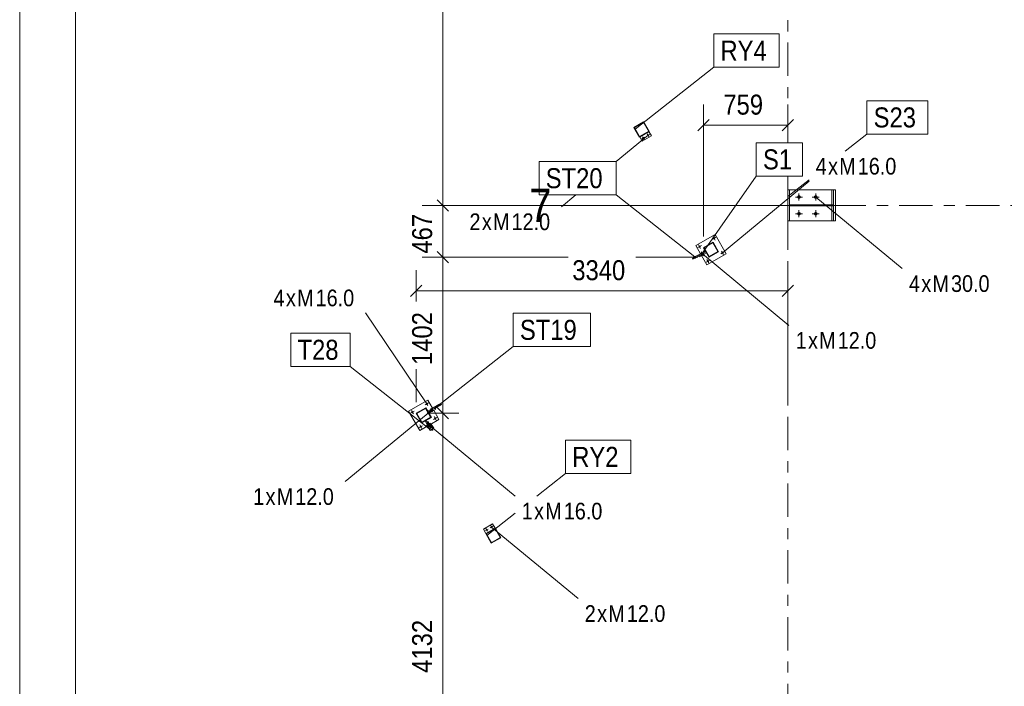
# Model space of a CAD drawing. Header units: millimetres. Extents: x -69 to 541, y -101 to 999.
# Tile 11 of 19: x -69 to 19, y 667 to 727. Entities that reach past the tile are written whole.
import ezdxf

# ---------------------------------------------------------------- set-up
doc = ezdxf.new("R2010")
doc.units = ezdxf.units.MM
doc.linetypes.add('XKITLINE00', pattern=[0])
doc.linetypes.add('XKITLINE03', pattern=[6, 3, -1, 1, -1])
for name, color, linetype, lineweight in [('Arkusz rysunku', 3, 'Continuous', 0), ('Element', 2, 'Continuous', 0), ('Spoina', 1, 'Continuous', 0), ('Wymiar', 4, 'Continuous', 0), ('Znak elementu', 2, 'Continuous', 0), ('Znak śruby', 4, 'Continuous', 0), ('Śruba', 3, 'Continuous', 0)]:
    doc.layers.add(name, color=color, linetype=linetype, lineweight=lineweight)
doc.styles.add('ARIAL', font='ARIAL.TTF')

msp = doc.modelspace()

# ---------------------------------------------------------------- hatches: boundary and pattern name
at = {"layer": 'Śruba'}
for points in [[(-12.961, 715.993), (-12.968, 715.99), (-12.974, 715.988), (-12.981, 715.987), (-12.988, 715.987), (-12.995, 715.987), (-13.001, 715.988), (-13.008, 715.989), (-13.015, 715.991), (-13.021, 715.994), (-13.027, 715.997), (-13.033, 716.001), (-13.038, 716.006), (-13.043, 716.011), (-13.047, 716.016), (-13.051, 716.022), (-13.054, 716.028), (-13.056, 716.034), (-13.058, 716.041), (-13.059, 716.048), (-13.06, 716.054), (-13.06, 716.061), (-13.059, 716.068), (-13.058, 716.075), (-13.056, 716.081), (-13.053, 716.088), (-13.049, 716.094), (-13.046, 716.099), (-13.041, 716.105), (-13.036, 716.109), (-13.031, 716.114), (-13.025, 716.117), (-13.019, 716.12), (-13.013, 716.123), (-13.006, 716.125), (-12.999, 716.126), (-12.992, 716.127), (-12.985, 716.127), (-12.979, 716.126), (-12.972, 716.124), (-12.965, 716.122), (-12.959, 716.119), (-12.953, 716.116), (-12.947, 716.112), (-12.942, 716.108), (-12.937, 716.103), (-12.933, 716.097), (-12.929, 716.092), (-12.926, 716.086), (-12.924, 716.079), (-12.922, 716.073), (-12.921, 716.066), (-12.92, 716.059), (-12.92, 716.052), (-12.921, 716.045), (-12.922, 716.039), (-12.925, 716.032), (-12.927, 716.026), (-12.931, 716.02), (-12.934, 716.014), (-12.939, 716.009), (-12.944, 716.004), (-12.949, 716), (-12.955, 715.996)], [(-12.528, 716.243), (-12.535, 716.24), (-12.541, 716.239), (-12.548, 716.237), (-12.555, 716.237), (-12.562, 716.237), (-12.568, 716.238), (-12.575, 716.239), (-12.582, 716.241), (-12.588, 716.244), (-12.594, 716.247), (-12.6, 716.251), (-12.605, 716.256), (-12.61, 716.261), (-12.614, 716.266), (-12.618, 716.272), (-12.621, 716.278), (-12.623, 716.284), (-12.625, 716.291), (-12.626, 716.298), (-12.627, 716.304), (-12.627, 716.311), (-12.626, 716.318), (-12.625, 716.325), (-12.623, 716.331), (-12.62, 716.338), (-12.616, 716.344), (-12.613, 716.349), (-12.608, 716.355), (-12.603, 716.359), (-12.598, 716.364), (-12.592, 716.367), (-12.586, 716.37), (-12.58, 716.373), (-12.573, 716.375), (-12.566, 716.376), (-12.559, 716.377), (-12.552, 716.377), (-12.546, 716.376), (-12.539, 716.374), (-12.532, 716.372), (-12.526, 716.369), (-12.52, 716.366), (-12.514, 716.362), (-12.509, 716.358), (-12.504, 716.353), (-12.5, 716.347), (-12.496, 716.342), (-12.493, 716.336), (-12.491, 716.329), (-12.489, 716.323), (-12.488, 716.316), (-12.487, 716.309), (-12.487, 716.302), (-12.488, 716.295), (-12.489, 716.289), (-12.491, 716.282), (-12.494, 716.276), (-12.498, 716.27), (-12.501, 716.264), (-12.506, 716.259), (-12.511, 716.254), (-12.516, 716.25), (-12.522, 716.246)], [(0.984, 710.591), (0.969, 710.593), (0.954, 710.597), (0.939, 710.602), (0.925, 710.609), (0.911, 710.617), (0.898, 710.626), (0.887, 710.637), (0.876, 710.648), (0.867, 710.661), (0.859, 710.675), (0.852, 710.689), (0.847, 710.704), (0.843, 710.719), (0.841, 710.734), (0.84, 710.75), (0.841, 710.766), (0.843, 710.781), (0.847, 710.796), (0.852, 710.811), (0.859, 710.825), (0.867, 710.839), (0.876, 710.852), (0.887, 710.863), (0.898, 710.874), (0.911, 710.883), (0.925, 710.891), (0.939, 710.898), (0.954, 710.903), (0.969, 710.907), (0.984, 710.909), (1, 710.91), (1.016, 710.909), (1.031, 710.907), (1.046, 710.903), (1.061, 710.898), (1.075, 710.891), (1.089, 710.883), (1.102, 710.874), (1.113, 710.863), (1.124, 710.852), (1.133, 710.839), (1.141, 710.825), (1.148, 710.811), (1.153, 710.796), (1.157, 710.781), (1.159, 710.766), (1.16, 710.75), (1.159, 710.734), (1.157, 710.719), (1.153, 710.704), (1.148, 710.689), (1.141, 710.675), (1.133, 710.661), (1.124, 710.648), (1.113, 710.637), (1.102, 710.626), (1.089, 710.617), (1.075, 710.609), (1.061, 710.602), (1.046, 710.597), (1.031, 710.593), (1.016, 710.591), (1, 710.59)], [(2.484, 710.591), (2.469, 710.593), (2.454, 710.597), (2.439, 710.602), (2.425, 710.609), (2.411, 710.617), (2.398, 710.626), (2.387, 710.637), (2.376, 710.648), (2.367, 710.661), (2.359, 710.675), (2.352, 710.689), (2.347, 710.704), (2.343, 710.719), (2.341, 710.734), (2.34, 710.75), (2.341, 710.766), (2.343, 710.781), (2.347, 710.796), (2.352, 710.811), (2.359, 710.825), (2.367, 710.839), (2.376, 710.852), (2.387, 710.863), (2.398, 710.874), (2.411, 710.883), (2.425, 710.891), (2.439, 710.898), (2.454, 710.903), (2.469, 710.907), (2.484, 710.909), (2.5, 710.91), (2.516, 710.909), (2.531, 710.907), (2.546, 710.903), (2.561, 710.898), (2.575, 710.891), (2.589, 710.883), (2.602, 710.874), (2.613, 710.863), (2.624, 710.852), (2.633, 710.839), (2.641, 710.825), (2.648, 710.811), (2.653, 710.796), (2.657, 710.781), (2.659, 710.766), (2.66, 710.75), (2.659, 710.734), (2.657, 710.719), (2.653, 710.704), (2.648, 710.689), (2.641, 710.675), (2.633, 710.661), (2.624, 710.648), (2.613, 710.637), (2.602, 710.626), (2.589, 710.617), (2.575, 710.609), (2.561, 710.602), (2.546, 710.597), (2.531, 710.593), (2.516, 710.591), (2.5, 710.59)], [(0.984, 709.091), (0.969, 709.093), (0.954, 709.097), (0.939, 709.102), (0.925, 709.109), (0.911, 709.117), (0.898, 709.126), (0.887, 709.137), (0.876, 709.148), (0.867, 709.161), (0.859, 709.175), (0.852, 709.189), (0.847, 709.204), (0.843, 709.219), (0.841, 709.234), (0.84, 709.25), (0.841, 709.266), (0.843, 709.281), (0.847, 709.296), (0.852, 709.311), (0.859, 709.325), (0.867, 709.339), (0.876, 709.352), (0.887, 709.363), (0.898, 709.374), (0.911, 709.383), (0.925, 709.391), (0.939, 709.398), (0.954, 709.403), (0.969, 709.407), (0.984, 709.409), (1, 709.41), (1.016, 709.409), (1.031, 709.407), (1.046, 709.403), (1.061, 709.398), (1.075, 709.391), (1.089, 709.383), (1.102, 709.374), (1.113, 709.363), (1.124, 709.352), (1.133, 709.339), (1.141, 709.325), (1.148, 709.311), (1.153, 709.296), (1.157, 709.281), (1.159, 709.266), (1.16, 709.25), (1.159, 709.234), (1.157, 709.219), (1.153, 709.204), (1.148, 709.189), (1.141, 709.175), (1.133, 709.161), (1.124, 709.148), (1.113, 709.137), (1.102, 709.126), (1.089, 709.117), (1.075, 709.109), (1.061, 709.102), (1.046, 709.097), (1.031, 709.093), (1.016, 709.091), (1, 709.09)], [(2.484, 709.091), (2.469, 709.093), (2.454, 709.097), (2.439, 709.102), (2.425, 709.109), (2.411, 709.117), (2.398, 709.126), (2.387, 709.137), (2.376, 709.148), (2.367, 709.161), (2.359, 709.175), (2.352, 709.189), (2.347, 709.204), (2.343, 709.219), (2.341, 709.234), (2.34, 709.25), (2.341, 709.266), (2.343, 709.281), (2.347, 709.296), (2.352, 709.311), (2.359, 709.325), (2.367, 709.339), (2.376, 709.352), (2.387, 709.363), (2.398, 709.374), (2.411, 709.383), (2.425, 709.391), (2.439, 709.398), (2.454, 709.403), (2.469, 709.407), (2.484, 709.409), (2.5, 709.41), (2.516, 709.409), (2.531, 709.407), (2.546, 709.403), (2.561, 709.398), (2.575, 709.391), (2.589, 709.383), (2.602, 709.374), (2.613, 709.363), (2.624, 709.352), (2.633, 709.339), (2.641, 709.325), (2.648, 709.311), (2.653, 709.296), (2.657, 709.281), (2.659, 709.266), (2.66, 709.25), (2.659, 709.234), (2.657, 709.219), (2.653, 709.204), (2.648, 709.189), (2.641, 709.175), (2.633, 709.161), (2.624, 709.148), (2.613, 709.137), (2.602, 709.126), (2.589, 709.117), (2.575, 709.109), (2.561, 709.102), (2.546, 709.097), (2.531, 709.093), (2.516, 709.091), (2.5, 709.09)], [(-6.591, 706.961), (-6.6, 706.957), (-6.608, 706.955), (-6.617, 706.953), (-6.626, 706.953), (-6.635, 706.953), (-6.643, 706.954), (-6.652, 706.956), (-6.66, 706.958), (-6.668, 706.962), (-6.676, 706.966), (-6.683, 706.971), (-6.69, 706.977), (-6.696, 706.983), (-6.702, 706.99), (-6.707, 706.998), (-6.711, 707.005), (-6.714, 707.014), (-6.716, 707.022), (-6.718, 707.031), (-6.719, 707.04), (-6.718, 707.048), (-6.717, 707.057), (-6.716, 707.066), (-6.713, 707.074), (-6.709, 707.082), (-6.705, 707.09), (-6.7, 707.097), (-6.694, 707.104), (-6.688, 707.11), (-6.681, 707.116), (-6.674, 707.121), (-6.666, 707.125), (-6.658, 707.128), (-6.649, 707.13), (-6.64, 707.132), (-6.632, 707.133), (-6.623, 707.132), (-6.614, 707.131), (-6.605, 707.13), (-6.597, 707.127), (-6.589, 707.123), (-6.581, 707.119), (-6.574, 707.114), (-6.567, 707.108), (-6.561, 707.102), (-6.555, 707.095), (-6.551, 707.088), (-6.547, 707.08), (-6.543, 707.072), (-6.541, 707.063), (-6.539, 707.054), (-6.539, 707.046), (-6.539, 707.037), (-6.54, 707.028), (-6.542, 707.019), (-6.544, 707.011), (-6.548, 707.003), (-6.552, 706.995), (-6.557, 706.988), (-6.563, 706.981), (-6.569, 706.975), (-6.576, 706.969), (-6.584, 706.965)], [(-7.891, 706.211), (-7.899, 706.207), (-7.907, 706.205), (-7.916, 706.203), (-7.925, 706.203), (-7.934, 706.203), (-7.942, 706.204), (-7.951, 706.206), (-7.959, 706.208), (-7.967, 706.212), (-7.975, 706.216), (-7.982, 706.221), (-7.989, 706.227), (-7.995, 706.233), (-8.001, 706.24), (-8.006, 706.248), (-8.01, 706.255), (-8.013, 706.264), (-8.015, 706.272), (-8.017, 706.281), (-8.018, 706.29), (-8.017, 706.298), (-8.016, 706.307), (-8.015, 706.316), (-8.012, 706.324), (-8.008, 706.332), (-8.004, 706.34), (-7.999, 706.347), (-7.993, 706.354), (-7.987, 706.36), (-7.98, 706.366), (-7.973, 706.371), (-7.965, 706.375), (-7.957, 706.378), (-7.948, 706.38), (-7.939, 706.382), (-7.931, 706.383), (-7.922, 706.382), (-7.913, 706.381), (-7.904, 706.38), (-7.896, 706.377), (-7.888, 706.373), (-7.88, 706.369), (-7.873, 706.364), (-7.866, 706.358), (-7.86, 706.352), (-7.854, 706.345), (-7.85, 706.338), (-7.846, 706.33), (-7.842, 706.322), (-7.84, 706.313), (-7.838, 706.304), (-7.838, 706.296), (-7.838, 706.287), (-7.839, 706.278), (-7.841, 706.269), (-7.843, 706.261), (-7.847, 706.253), (-7.851, 706.245), (-7.856, 706.238), (-7.862, 706.231), (-7.868, 706.225), (-7.875, 706.219), (-7.883, 706.215)], [(-7.814, 705.681), (-7.643, 705.779), (-7.593, 705.692), (-7.764, 705.594)], [(-7.764, 705.594), (-7.593, 705.692), (-7.543, 705.606), (-7.714, 705.507)], [(-7.14, 704.912), (-7.149, 704.908), (-7.157, 704.906), (-7.166, 704.904), (-7.175, 704.904), (-7.184, 704.904), (-7.192, 704.905), (-7.201, 704.907), (-7.209, 704.909), (-7.217, 704.913), (-7.225, 704.917), (-7.232, 704.922), (-7.239, 704.928), (-7.245, 704.934), (-7.251, 704.941), (-7.256, 704.949), (-7.26, 704.956), (-7.263, 704.965), (-7.265, 704.973), (-7.267, 704.982), (-7.268, 704.991), (-7.267, 704.999), (-7.266, 705.008), (-7.265, 705.017), (-7.262, 705.025), (-7.258, 705.033), (-7.254, 705.041), (-7.249, 705.048), (-7.243, 705.055), (-7.237, 705.061), (-7.23, 705.067), (-7.223, 705.072), (-7.215, 705.076), (-7.207, 705.079), (-7.198, 705.081), (-7.189, 705.083), (-7.181, 705.084), (-7.172, 705.083), (-7.163, 705.082), (-7.154, 705.08), (-7.146, 705.078), (-7.138, 705.074), (-7.13, 705.07), (-7.123, 705.065), (-7.116, 705.059), (-7.11, 705.053), (-7.104, 705.046), (-7.1, 705.039), (-7.096, 705.031), (-7.092, 705.022), (-7.09, 705.014), (-7.088, 705.005), (-7.088, 704.997), (-7.088, 704.988), (-7.089, 704.979), (-7.091, 704.97), (-7.093, 704.962), (-7.097, 704.954), (-7.101, 704.946), (-7.106, 704.939), (-7.112, 704.932), (-7.118, 704.926), (-7.125, 704.92), (-7.133, 704.916)], [(-5.841, 705.662), (-5.85, 705.658), (-5.858, 705.656), (-5.867, 705.654), (-5.876, 705.654), (-5.884, 705.654), (-5.893, 705.655), (-5.902, 705.657), (-5.91, 705.659), (-5.918, 705.663), (-5.926, 705.667), (-5.933, 705.672), (-5.94, 705.678), (-5.946, 705.684), (-5.952, 705.691), (-5.957, 705.699), (-5.961, 705.706), (-5.964, 705.715), (-5.966, 705.723), (-5.968, 705.732), (-5.969, 705.741), (-5.968, 705.749), (-5.967, 705.758), (-5.966, 705.767), (-5.963, 705.775), (-5.959, 705.783), (-5.955, 705.791), (-5.95, 705.798), (-5.944, 705.805), (-5.938, 705.811), (-5.931, 705.817), (-5.924, 705.822), (-5.916, 705.826), (-5.908, 705.829), (-5.899, 705.831), (-5.89, 705.833), (-5.882, 705.834), (-5.873, 705.833), (-5.864, 705.832), (-5.855, 705.831), (-5.847, 705.828), (-5.839, 705.824), (-5.831, 705.82), (-5.824, 705.815), (-5.817, 705.809), (-5.811, 705.803), (-5.805, 705.796), (-5.801, 705.789), (-5.797, 705.781), (-5.793, 705.773), (-5.791, 705.764), (-5.789, 705.755), (-5.789, 705.747), (-5.789, 705.738), (-5.79, 705.729), (-5.792, 705.72), (-5.794, 705.712), (-5.798, 705.704), (-5.802, 705.696), (-5.807, 705.689), (-5.813, 705.682), (-5.819, 705.676), (-5.826, 705.67), (-5.834, 705.666)], [(-32.399, 692.075), (-32.408, 692.072), (-32.416, 692.069), (-32.425, 692.068), (-32.434, 692.067), (-32.443, 692.067), (-32.451, 692.068), (-32.46, 692.07), (-32.468, 692.073), (-32.476, 692.076), (-32.484, 692.08), (-32.491, 692.085), (-32.498, 692.091), (-32.504, 692.098), (-32.51, 692.104), (-32.515, 692.112), (-32.519, 692.12), (-32.522, 692.128), (-32.524, 692.136), (-32.526, 692.145), (-32.527, 692.154), (-32.526, 692.163), (-32.525, 692.172), (-32.524, 692.18), (-32.521, 692.189), (-32.517, 692.197), (-32.513, 692.204), (-32.508, 692.212), (-32.502, 692.218), (-32.496, 692.225), (-32.489, 692.23), (-32.482, 692.235), (-32.474, 692.239), (-32.466, 692.242), (-32.457, 692.245), (-32.448, 692.246), (-32.44, 692.247), (-32.431, 692.247), (-32.422, 692.246), (-32.413, 692.244), (-32.405, 692.241), (-32.397, 692.238), (-32.389, 692.233), (-32.382, 692.228), (-32.375, 692.223), (-32.369, 692.216), (-32.363, 692.209), (-32.359, 692.202), (-32.355, 692.194), (-32.351, 692.186), (-32.349, 692.177), (-32.347, 692.169), (-32.347, 692.16), (-32.347, 692.151), (-32.348, 692.142), (-32.35, 692.134), (-32.352, 692.125), (-32.356, 692.117), (-32.36, 692.109), (-32.365, 692.102), (-32.371, 692.095), (-32.377, 692.089), (-32.384, 692.084), (-32.392, 692.079)], [(-33.699, 691.325), (-33.707, 691.322), (-33.715, 691.319), (-33.724, 691.318), (-33.733, 691.317), (-33.742, 691.317), (-33.75, 691.318), (-33.759, 691.32), (-33.767, 691.323), (-33.775, 691.326), (-33.783, 691.33), (-33.79, 691.335), (-33.797, 691.341), (-33.803, 691.347), (-33.809, 691.354), (-33.814, 691.362), (-33.818, 691.37), (-33.821, 691.378), (-33.823, 691.386), (-33.825, 691.395), (-33.826, 691.404), (-33.825, 691.413), (-33.824, 691.421), (-33.823, 691.43), (-33.82, 691.439), (-33.816, 691.447), (-33.812, 691.454), (-33.807, 691.462), (-33.801, 691.468), (-33.795, 691.475), (-33.788, 691.48), (-33.781, 691.485), (-33.773, 691.489), (-33.765, 691.492), (-33.756, 691.494), (-33.747, 691.496), (-33.739, 691.497), (-33.73, 691.497), (-33.721, 691.496), (-33.712, 691.494), (-33.704, 691.491), (-33.696, 691.488), (-33.688, 691.483), (-33.681, 691.478), (-33.674, 691.473), (-33.668, 691.466), (-33.663, 691.459), (-33.658, 691.452), (-33.654, 691.444), (-33.65, 691.436), (-33.648, 691.427), (-33.646, 691.419), (-33.646, 691.41), (-33.646, 691.401), (-33.647, 691.392), (-33.649, 691.384), (-33.651, 691.375), (-33.655, 691.367), (-33.659, 691.359), (-33.664, 691.352), (-33.67, 691.345), (-33.676, 691.339), (-33.683, 691.334), (-33.691, 691.329)], [(-31.906, 691.655), (-32.077, 691.556), (-32.127, 691.643), (-31.956, 691.741)], [(-31.856, 691.568), (-32.027, 691.47), (-32.077, 691.556), (-31.906, 691.655)], [(-31.649, 690.776), (-31.658, 690.773), (-31.666, 690.77), (-31.675, 690.769), (-31.684, 690.768), (-31.693, 690.768), (-31.701, 690.769), (-31.71, 690.771), (-31.718, 690.774), (-31.726, 690.777), (-31.734, 690.781), (-31.741, 690.786), (-31.748, 690.792), (-31.754, 690.798), (-31.76, 690.805), (-31.765, 690.813), (-31.769, 690.821), (-31.772, 690.829), (-31.774, 690.837), (-31.776, 690.846), (-31.777, 690.855), (-31.776, 690.864), (-31.775, 690.872), (-31.774, 690.881), (-31.771, 690.89), (-31.767, 690.898), (-31.763, 690.905), (-31.758, 690.913), (-31.752, 690.919), (-31.746, 690.925), (-31.739, 690.931), (-31.732, 690.936), (-31.724, 690.94), (-31.716, 690.943), (-31.707, 690.945), (-31.698, 690.947), (-31.69, 690.948), (-31.681, 690.948), (-31.672, 690.947), (-31.663, 690.945), (-31.655, 690.942), (-31.647, 690.939), (-31.639, 690.934), (-31.632, 690.929), (-31.625, 690.924), (-31.619, 690.917), (-31.613, 690.91), (-31.609, 690.903), (-31.605, 690.895), (-31.601, 690.887), (-31.599, 690.878), (-31.597, 690.87), (-31.597, 690.861), (-31.597, 690.852), (-31.598, 690.843), (-31.6, 690.835), (-31.602, 690.826), (-31.606, 690.818), (-31.61, 690.81), (-31.615, 690.803), (-31.621, 690.796), (-31.627, 690.79), (-31.634, 690.785), (-31.642, 690.78)], [(-32.949, 690.026), (-32.957, 690.023), (-32.965, 690.02), (-32.974, 690.019), (-32.983, 690.018), (-32.992, 690.018), (-33, 690.019), (-33.009, 690.021), (-33.017, 690.024), (-33.025, 690.027), (-33.033, 690.031), (-33.04, 690.036), (-33.047, 690.042), (-33.053, 690.048), (-33.059, 690.055), (-33.064, 690.063), (-33.068, 690.071), (-33.071, 690.079), (-33.073, 690.087), (-33.075, 690.096), (-33.076, 690.105), (-33.075, 690.114), (-33.074, 690.122), (-33.073, 690.131), (-33.07, 690.14), (-33.066, 690.148), (-33.062, 690.155), (-33.057, 690.163), (-33.051, 690.169), (-33.045, 690.175), (-33.038, 690.181), (-33.031, 690.186), (-33.023, 690.19), (-33.015, 690.193), (-33.006, 690.195), (-32.997, 690.197), (-32.989, 690.198), (-32.98, 690.198), (-32.971, 690.197), (-32.962, 690.195), (-32.954, 690.192), (-32.946, 690.189), (-32.938, 690.184), (-32.931, 690.179), (-32.924, 690.174), (-32.918, 690.167), (-32.912, 690.16), (-32.908, 690.153), (-32.904, 690.145), (-32.9, 690.137), (-32.898, 690.128), (-32.896, 690.12), (-32.896, 690.111), (-32.896, 690.102), (-32.897, 690.093), (-32.899, 690.085), (-32.901, 690.076), (-32.905, 690.068), (-32.909, 690.06), (-32.914, 690.053), (-32.92, 690.046), (-32.926, 690.04), (-32.933, 690.035), (-32.941, 690.03)], [(-32.315, 690.142), (-32.441, 690.361), (-32.355, 690.411), (-32.228, 690.192)], [(-32.228, 690.192), (-32.355, 690.411), (-32.268, 690.461), (-32.142, 690.242)], [(-27.032, 680.778), (-27.038, 680.776), (-27.045, 680.774), (-27.052, 680.772), (-27.059, 680.772), (-27.066, 680.772), (-27.072, 680.773), (-27.079, 680.774), (-27.086, 680.776), (-27.092, 680.779), (-27.098, 680.782), (-27.104, 680.786), (-27.109, 680.791), (-27.114, 680.796), (-27.118, 680.801), (-27.122, 680.807), (-27.125, 680.813), (-27.127, 680.819), (-27.129, 680.826), (-27.13, 680.833), (-27.131, 680.84), (-27.131, 680.846), (-27.13, 680.853), (-27.129, 680.86), (-27.126, 680.867), (-27.124, 680.873), (-27.12, 680.879), (-27.116, 680.885), (-27.112, 680.89), (-27.107, 680.895), (-27.102, 680.899), (-27.096, 680.903), (-27.09, 680.906), (-27.083, 680.908), (-27.077, 680.91), (-27.07, 680.911), (-27.063, 680.912), (-27.056, 680.912), (-27.05, 680.911), (-27.043, 680.91), (-27.036, 680.907), (-27.03, 680.905), (-27.024, 680.901), (-27.018, 680.897), (-27.013, 680.893), (-27.008, 680.888), (-27.004, 680.883), (-27, 680.877), (-26.997, 680.871), (-26.995, 680.864), (-26.993, 680.858), (-26.992, 680.851), (-26.991, 680.844), (-26.991, 680.837), (-26.992, 680.83), (-26.993, 680.824), (-26.995, 680.817), (-26.998, 680.811), (-27.001, 680.805), (-27.005, 680.799), (-27.01, 680.794), (-27.015, 680.789), (-27.02, 680.785), (-27.026, 680.781)], [(-26.599, 681.028), (-26.605, 681.026), (-26.612, 681.024), (-26.619, 681.022), (-26.626, 681.022), (-26.633, 681.022), (-26.639, 681.023), (-26.646, 681.024), (-26.653, 681.026), (-26.659, 681.029), (-26.665, 681.032), (-26.671, 681.036), (-26.676, 681.041), (-26.681, 681.046), (-26.685, 681.051), (-26.689, 681.057), (-26.692, 681.063), (-26.694, 681.069), (-26.696, 681.076), (-26.697, 681.083), (-26.698, 681.09), (-26.698, 681.096), (-26.697, 681.103), (-26.696, 681.11), (-26.693, 681.117), (-26.691, 681.123), (-26.687, 681.129), (-26.683, 681.135), (-26.679, 681.14), (-26.674, 681.145), (-26.669, 681.149), (-26.663, 681.153), (-26.657, 681.156), (-26.65, 681.158), (-26.644, 681.16), (-26.637, 681.161), (-26.63, 681.162), (-26.623, 681.162), (-26.617, 681.161), (-26.61, 681.16), (-26.603, 681.157), (-26.597, 681.155), (-26.591, 681.151), (-26.585, 681.147), (-26.58, 681.143), (-26.575, 681.138), (-26.571, 681.133), (-26.567, 681.127), (-26.564, 681.121), (-26.562, 681.114), (-26.56, 681.108), (-26.559, 681.101), (-26.558, 681.094), (-26.558, 681.087), (-26.559, 681.08), (-26.56, 681.074), (-26.562, 681.067), (-26.565, 681.061), (-26.568, 681.055), (-26.572, 681.049), (-26.577, 681.044), (-26.582, 681.039), (-26.587, 681.035), (-26.593, 681.031)]]:
    msp.add_hatch(color=256, dxfattribs=at).paths.add_polyline_path(points, flags=17)

# ---------------------------------------------------------------- linework, layer by layer
at = {"layer": 'Arkusz rysunku', "linetype": 'XKITLINE00', "lineweight": 0}
for p, q in [((-69.019, 999), (-69.019, -101)), ((-64.019, 994), (-64.019, -96))]:
    msp.add_line(p, q, dxfattribs=at)
at = {"layer": 'Element', "linetype": 'XKITLINE00', "lineweight": 0}
for p, q in [((-13.832, 717.014), (-12.966, 717.514)), ((-13.832, 717.014), (-12.966, 717.514)), ((-12.977, 717.473), (-13.791, 717.003)), ((-12.977, 717.473), (-13.791, 717.003)), ((-12.506, 716.659), (-12.977, 717.473)), ((-12.506, 716.659), (-12.977, 717.473)), ((-12.466, 716.648), (-12.966, 717.514)), ((-12.466, 716.648), (-12.966, 717.514)), ((-13.332, 716.148), (-13.832, 717.014)), ((-13.332, 716.148), (-13.832, 717.014)), ((-13.791, 717.003), (-13.321, 716.189)), ((-13.791, 717.003), (-13.321, 716.189)), ((-12.466, 716.648), (-13.332, 716.148)), ((-12.466, 716.648), (-13.332, 716.148)), ((-13.321, 716.189), (-12.506, 716.659)), ((-13.321, 716.189), (-12.506, 716.659)), ((-12.258, 716.248), (-12.483, 716.638)), ((-13.314, 716.158), (-13.089, 715.768)), ((-13.089, 715.768), (-12.258, 716.248)), ((0, 708.6), (0, 711.4)), ((0, 711.4), (0.16, 711.4)), ((0, 708.6), (0, 711.4)), ((0, 711.4), (0.16, 711.4)), ((0.16, 708.6), (0.16, 711.4)), ((0.16, 708.6), (0.16, 711.4)), ((0.16, 711.4), (3.943, 711.4)), ((3.943, 710.04), (3.943, 711.4)), ((3.943, 711.4), (4.274, 711.4)), ((4.113, 708.6), (4.113, 711.4)), ((4.113, 708.6), (4.113, 711.4)), ((4.113, 711.4), (4.274, 711.4)), ((4.274, 708.6), (4.274, 711.4)), ((4.274, 708.6), (4.274, 711.4)), ((0.16, 709.96), (0.16, 710.04)), ((0.16, 710.04), (4.113, 710.04)), ((0.16, 709.96), (0.16, 710.04)), ((0.16, 710.04), (4.113, 710.04)), ((0.16, 709.96), (4.113, 709.96)), ((0.16, 709.96), (4.113, 709.96)), ((3.943, 708.6), (3.943, 709.96)), ((4.113, 709.96), (4.113, 710.04)), ((4.113, 709.96), (4.113, 710.04)), ((0, 708.6), (0.16, 708.6)), ((0, 708.6), (0.16, 708.6)), ((0.16, 708.6), (3.943, 708.6)), ((4.274, 708.6), (3.943, 708.6)), ((4.113, 708.6), (4.274, 708.6)), ((-8.269, 706.384), (-6.537, 707.384)), ((-6.537, 707.384), (-5.537, 705.652)), ((-7.851, 705.659), (-8.269, 706.384)), ((-7.586, 706.201), (-6.72, 706.701)), ((-7.586, 706.201), (-6.72, 706.701)), ((-7.086, 705.335), (-7.586, 706.201)), ((-7.086, 705.335), (-7.586, 706.201)), ((-6.738, 706.633), (-7.518, 706.183)), ((-6.738, 706.633), (-7.518, 706.183)), ((-7.518, 706.183), (-7.068, 705.403)), ((-7.518, 706.183), (-7.068, 705.403)), ((-6.288, 705.853), (-6.738, 706.633)), ((-6.288, 705.853), (-6.738, 706.633)), ((-6.22, 705.835), (-6.72, 706.701)), ((-6.22, 705.835), (-6.72, 706.701)), ((-8.399, 705.343), (-8.575, 705.241)), ((-8.525, 705.154), (-8.575, 705.241)), ((-8.525, 705.154), (-8.349, 705.256)), ((-8.389, 705.233), (-8.439, 705.32)), ((-8.416, 705.324), (-8.378, 705.367)), ((-8.416, 705.324), (-8.378, 705.367)), ((-8.414, 705.276), (-8.416, 705.324)), ((-8.414, 705.276), (-8.416, 705.324)), ((-8.373, 705.251), (-8.414, 705.276)), ((-8.373, 705.251), (-8.414, 705.276)), ((-8.378, 705.367), (-7.921, 705.63)), ((-8.378, 705.367), (-8.322, 705.378)), ((-8.378, 705.367), (-8.322, 705.378)), ((-8.318, 705.263), (-8.373, 705.251)), ((-8.318, 705.263), (-8.373, 705.251)), ((-8.322, 705.378), (-8.281, 705.353)), ((-8.322, 705.378), (-8.281, 705.353)), ((-8.318, 705.263), (-7.861, 705.526)), ((-8.28, 705.305), (-8.318, 705.263)), ((-8.28, 705.305), (-8.318, 705.263)), ((-8.306, 705.396), (-7.498, 705.863)), ((-8.306, 705.396), (-8.086, 705.523)), ((-8.256, 705.31), (-8.306, 705.396)), ((-8.256, 705.31), (-8.306, 705.396)), ((-8.281, 705.353), (-8.28, 705.305)), ((-8.281, 705.353), (-8.28, 705.305)), ((-7.636, 705.668), (-8.256, 705.31)), ((-8.036, 705.437), (-8.256, 705.31)), ((-8.036, 705.437), (-8.086, 705.523)), ((-8.086, 705.523), (-8.036, 705.437)), ((-7.939, 705.377), (-7.984, 705.455)), ((-7.318, 705.736), (-7.939, 705.377)), ((-7.921, 705.63), (-7.9, 705.631)), ((-7.861, 705.526), (-7.85, 705.544)), ((-7.269, 704.652), (-7.751, 705.486)), ((-7.636, 705.668), (-7.368, 705.823)), ((-7.586, 705.581), (-7.636, 705.668)), ((-7.448, 705.776), (-7.498, 705.863)), ((-7.269, 704.652), (-5.537, 705.652)), ((-6.22, 705.835), (-7.086, 705.335)), ((-6.22, 705.835), (-7.086, 705.335)), ((-7.068, 705.403), (-6.288, 705.853)), ((-7.068, 705.403), (-6.288, 705.853)), ((-34.077, 691.498), (-32.345, 692.498)), ((-33.394, 691.315), (-32.528, 691.815)), ((-33.394, 691.315), (-32.528, 691.815)), ((-32.028, 690.949), (-32.528, 691.815)), ((-32.028, 690.949), (-32.528, 691.815)), ((-31.92, 691.762), (-32.345, 692.498)), ((-32.271, 691.56), (-31.428, 692.046)), ((-31.378, 691.96), (-32.029, 691.584)), ((-31.866, 691.794), (-31.855, 691.812)), ((-31.855, 691.812), (-31.366, 692.094)), ((-31.795, 691.708), (-31.306, 691.99)), ((-31.652, 691.917), (-31.428, 692.046)), ((-31.602, 691.831), (-31.652, 691.917)), ((-31.602, 691.831), (-31.652, 691.917)), ((-31.378, 691.96), (-31.602, 691.831)), ((-31.378, 691.96), (-31.428, 692.046)), ((-31.428, 692.046), (-31.378, 691.96)), ((-31.404, 692.051), (-31.366, 692.094)), ((-31.404, 692.051), (-31.366, 692.094)), ((-31.403, 692.003), (-31.404, 692.051)), ((-31.403, 692.003), (-31.404, 692.051)), ((-31.362, 691.978), (-31.403, 692.003)), ((-31.362, 691.978), (-31.403, 692.003)), ((-31.366, 692.094), (-31.309, 692.106)), ((-31.366, 692.094), (-31.309, 692.106)), ((-31.306, 691.99), (-31.362, 691.978)), ((-31.306, 691.99), (-31.362, 691.978)), ((-31.182, 692.189), (-31.334, 692.101)), ((-31.313, 692.105), (-31.316, 692.111)), ((-31.309, 692.106), (-31.269, 692.081)), ((-31.309, 692.106), (-31.269, 692.081)), ((-31.267, 692.033), (-31.306, 691.99)), ((-31.267, 692.033), (-31.306, 691.99)), ((-31.284, 692.014), (-31.132, 692.102)), ((-31.269, 692.081), (-31.267, 692.033)), ((-31.269, 692.081), (-31.267, 692.033)), ((-31.266, 692.025), (-31.269, 692.03)), ((-31.132, 692.102), (-31.182, 692.189)), ((-34.077, 691.498), (-33.077, 689.766)), ((-32.894, 690.449), (-33.394, 691.315)), ((-32.894, 690.449), (-33.394, 691.315)), ((-32.546, 691.747), (-33.326, 691.297)), ((-32.546, 691.747), (-33.326, 691.297)), ((-33.326, 691.297), (-32.876, 690.518)), ((-33.326, 691.297), (-32.876, 690.518)), ((-32.028, 690.949), (-32.894, 690.449)), ((-32.028, 690.949), (-32.894, 690.449)), ((-32.876, 690.518), (-32.096, 690.968)), ((-32.876, 690.518), (-32.096, 690.968)), ((-32.096, 690.968), (-32.546, 691.747)), ((-32.096, 690.968), (-32.546, 691.747)), ((-32.029, 691.584), (-32.303, 691.426)), ((-32.221, 691.473), (-32.271, 691.56)), ((-32.253, 691.339), (-31.63, 691.699)), ((-31.979, 691.497), (-32.029, 691.584)), ((-31.345, 690.766), (-31.82, 691.589)), ((-31.816, 691.707), (-31.795, 691.708)), ((-31.63, 691.699), (-31.675, 691.777)), ((-33.077, 689.766), (-32.343, 690.19)), ((-32.593, 690.623), (-32.506, 690.673)), ((-32.593, 690.623), (-32.506, 690.673)), ((-32.314, 690.141), (-32.593, 690.623)), ((-32.394, 690.279), (-32.593, 690.623)), ((-32.506, 690.673), (-32.307, 690.329)), ((-32.506, 690.673), (-32.307, 690.329)), ((-32.42, 690.524), (-32.334, 690.574)), ((-32.394, 690.279), (-32.307, 690.329)), ((-32.394, 690.279), (-32.307, 690.329)), ((-32.228, 690.191), (-32.34, 690.126)), ((-32.34, 690.126), (-32.228, 690.191)), ((-32.34, 690.126), (-32.308, 690.07)), ((-32.308, 690.07), (-32.34, 690.126)), ((-32.334, 690.574), (-32.016, 690.025)), ((-32.326, 690.06), (-32.3, 690.075)), ((-32.326, 690.06), (-32.3, 690.075)), ((-32.154, 689.762), (-32.326, 690.06)), ((-32.154, 689.762), (-32.326, 690.06)), ((-32.313, 690.338), (-32.226, 690.388)), ((-32.226, 690.388), (-32.313, 690.338)), ((-32.313, 690.338), (-32.103, 689.975)), ((-32.196, 690.135), (-32.313, 690.338)), ((-32.308, 690.07), (-32.196, 690.135)), ((-32.308, 690.07), (-32.196, 690.135)), ((-32.3, 690.075), (-32.147, 689.811)), ((-32.3, 690.075), (-32.147, 689.811)), ((-32.103, 689.975), (-32.228, 690.191)), ((-32.228, 690.191), (-32.196, 690.135)), ((-32.109, 690.185), (-32.226, 690.388)), ((-32.207, 689.915), (-31.913, 690.085)), ((-32.196, 690.135), (-32.109, 690.185)), ((-32.109, 690.185), (-32.196, 690.135)), ((-32.17, 690.29), (-31.345, 690.766)), ((-32.141, 690.241), (-32.028, 690.306)), ((-32.141, 690.241), (-32.028, 690.306)), ((-32.016, 690.025), (-32.141, 690.241)), ((-32.109, 690.185), (-32.141, 690.241)), ((-32.109, 690.185), (-31.996, 690.25)), ((-32.109, 690.185), (-31.996, 690.25)), ((-32.028, 690.306), (-31.996, 690.25)), ((-32.028, 690.306), (-31.996, 690.25)), ((-32.005, 690.245), (-31.979, 690.26)), ((-32.005, 690.245), (-31.979, 690.26)), ((-31.852, 689.981), (-32.005, 690.245)), ((-31.852, 689.981), (-32.005, 690.245)), ((-31.979, 690.26), (-31.807, 689.962)), ((-31.979, 690.26), (-31.807, 689.962)), ((-31.807, 689.962), (-32.154, 689.762)), ((-31.807, 689.962), (-32.154, 689.762)), ((-32.147, 689.811), (-31.852, 689.981)), ((-32.147, 689.811), (-31.852, 689.981)), ((-32.024, 689.837), (-31.937, 689.887)), ((-31.937, 689.887), (-32.024, 689.837)), ((-31.992, 689.782), (-32.024, 689.837)), ((-32.024, 689.837), (-31.992, 689.782)), ((-31.992, 689.782), (-31.905, 689.832)), ((-31.992, 689.782), (-31.905, 689.832)), ((-31.905, 689.832), (-31.937, 689.887)), ((-31.905, 689.832), (-31.937, 689.887)), ((-27.36, 680.9), (-26.529, 681.38)), ((-26.529, 681.38), (-26.304, 680.99)), ((-27.135, 680.51), (-27.36, 680.9)), ((-27.152, 680.5), (-26.286, 681)), ((-27.152, 680.5), (-26.286, 681)), ((-26.652, 679.634), (-27.152, 680.5)), ((-26.652, 679.634), (-27.152, 680.5)), ((-26.297, 680.959), (-27.111, 680.489)), ((-26.297, 680.959), (-27.111, 680.489)), ((-27.111, 680.489), (-26.641, 679.675)), ((-27.111, 680.489), (-26.641, 679.675)), ((-25.827, 680.145), (-26.297, 680.959)), ((-25.827, 680.145), (-26.297, 680.959)), ((-25.786, 680.134), (-26.286, 681)), ((-25.786, 680.134), (-26.286, 681)), ((-25.786, 680.134), (-26.652, 679.634)), ((-25.786, 680.134), (-26.652, 679.634)), ((-26.641, 679.675), (-25.827, 680.145)), ((-26.641, 679.675), (-25.827, 680.145))]:
    msp.add_line(p, q, dxfattribs=at)
at = {"layer": 'Spoina', "linetype": 'XKITLINE03', "lineweight": 0}
for p, q in [((0, 715.639), (0, 756.409)), ((0, -20), (0, 712.639)), ((-20, 710), (440, 710))]:
    msp.add_line(p, q, dxfattribs=at)
at = {"layer": 'Wymiar', "linetype": 'XKITLINE00', "lineweight": 0}
for p, q in [((-31, 710), (-31, 751.21)), ((-7.586, 707.201), (-7.586, 719.061)), ((0, 715.639), (0, 719.061)), ((-7.077, 717.71), (-8.095, 716.692)), ((0.509, 717.71), (-0.509, 716.692)), ((-7.586, 717.201), (0, 717.201)), ((0, 707.201), (0, 712.639)), ((-31.509, 710.509), (-30.491, 709.491)), ((-31.509, 710.509), (-30.491, 709.491)), ((-1, 710), (-32.86, 710)), ((-1, 710), (-31.6, 710)), ((-31, 705.335), (-31, 710)), ((-19.727, 705.335), (-32.86, 705.335)), ((-19.727, 705.335), (-31.6, 705.335)), ((-31.509, 705.844), (-30.491, 704.826)), ((-31.509, 705.844), (-30.491, 704.826)), ((-31, 691.315), (-31, 705.335)), ((-8.086, 705.335), (-13.667, 705.335)), ((-8.086, 705.335), (-13.667, 705.335)), ((-33.394, 701.355), (-33.394, 704.175)), ((0, 692.315), (0, 704.175)), ((-32.885, 702.824), (-33.903, 701.806)), ((0.509, 702.824), (-0.509, 701.806)), ((-33.394, 702.315), (0, 702.315)), ((-33.394, 692.315), (-33.394, 695.295)), ((-31.509, 691.824), (-30.491, 690.806)), ((-31.509, 691.824), (-30.491, 690.806)), ((-32.394, 691.315), (-29.56, 691.315)), ((-32.394, 691.315), (-29.56, 691.315)), ((-31, 650), (-31, 691.315))]:
    msp.add_line(p, q, dxfattribs=at)
at = {"layer": 'Znak elementu', "linetype": 'XKITLINE00', "lineweight": 0}
for p, q in [((-6.655, 725.412), (-0.785, 725.412)), ((-6.655, 722.412), (-6.655, 725.412)), ((-0.785, 722.412), (-0.785, 725.412)), ((-13.726, 716.841), (-6.655, 722.412)), ((-6.655, 722.412), (-0.785, 722.412)), ((7.106, 719.408), (12.577, 719.408)), ((7.106, 716.408), (7.106, 719.408)), ((12.577, 716.408), (12.577, 719.408)), ((5.156, 714.872), (7.106, 716.408)), ((7.106, 716.408), (12.577, 716.408)), ((-2.837, 715.639), (1.3, 715.639)), ((-2.837, 712.639), (-2.837, 715.639)), ((1.3, 712.639), (1.3, 715.639)), ((-22.356, 713.946), (-15.419, 713.946)), ((-22.356, 710.946), (-22.356, 713.946)), ((-15.419, 710.946), (-15.419, 713.946)), ((-7.837, 705.479), (-2.837, 712.639)), ((-2.837, 712.639), (1.3, 712.639)), ((0.035, 710.837), (1.9, 712.306)), ((-22.356, 710.946), (-15.419, 710.946)), ((-8.348, 705.375), (-15.419, 710.946)), ((-24.676, 700.315), (-17.739, 700.315)), ((-24.676, 697.315), (-24.676, 700.315)), ((-17.739, 697.315), (-17.739, 700.315)), ((-44.655, 698.522), (-39.319, 698.522)), ((-44.655, 695.522), (-44.655, 698.522)), ((-39.319, 695.522), (-39.319, 698.522)), ((-31.747, 691.744), (-24.676, 697.315)), ((-24.676, 697.315), (-17.739, 697.315)), ((-44.655, 695.522), (-39.319, 695.522)), ((-32.248, 689.951), (-39.319, 695.522)), ((-19.976, 688.898), (-14.106, 688.898)), ((-19.976, 685.898), (-19.976, 688.898)), ((-14.106, 685.898), (-14.106, 688.898)), ((-22.546, 683.873), (-19.976, 685.898)), ((-19.976, 685.898), (-14.106, 685.898)), ((-27.047, 680.327), (-24.513, 682.323))]:
    msp.add_line(p, q, dxfattribs=at)
at = {"layer": 'Znak śruby', "linetype": 'XKITLINE00', "lineweight": 0}
for p, q in [((-12.557, 716.307), (-15.419, 713.941)), ((-5.879, 705.744), (1.9, 712.172)), ((-19.043, 710.946), (-20.335, 709.879)), ((2.5, 710.75), (10.278, 704.322)), ((-7.679, 705.643), (0.1, 699.215)), ((-32.437, 692.157), (-37.937, 700.333)), ((-31.992, 691.605), (-39.77, 685.177)), ((-32.292, 690.301), (-24.513, 683.873)), ((-26.628, 681.092), (-18.85, 674.664))]:
    msp.add_line(p, q, dxfattribs=at)
at = {"layer": 'Śruba', "linetype": 'XKITLINE00', "lineweight": 0}
for p, q in [((-12.869, 716.127), (-13.111, 715.987)), ((-12.92, 715.935), (-13.06, 716.178)), ((-12.436, 716.377), (-12.678, 716.237)), ((-12.487, 716.185), (-12.627, 716.428)), ((1.32, 710.75), (0.68, 710.75)), ((1, 710.43), (1, 711.07)), ((2.82, 710.75), (2.18, 710.75)), ((2.5, 710.43), (2.5, 711.07)), ((1, 708.93), (1, 709.57)), ((2.5, 708.93), (2.5, 709.57)), ((1.32, 709.25), (0.68, 709.25)), ((2.82, 709.25), (2.18, 709.25)), ((-6.473, 707.133), (-6.785, 706.953)), ((-6.539, 706.887), (-6.719, 707.198)), ((-7.772, 706.383), (-8.084, 706.203)), ((-7.838, 706.137), (-8.018, 706.448)), ((-7.814, 705.681), (-7.764, 705.594)), ((-7.779, 705.816), (-7.579, 705.47)), ((-7.764, 705.594), (-7.714, 705.507)), ((-7.643, 705.779), (-7.593, 705.692)), ((-7.593, 705.692), (-7.543, 705.606)), ((-7.022, 705.084), (-7.334, 704.904)), ((-7.088, 704.838), (-7.268, 705.149)), ((-5.723, 705.834), (-6.034, 705.654)), ((-5.789, 705.588), (-5.969, 705.899)), ((-32.281, 692.247), (-32.593, 692.067)), ((-32.347, 692.001), (-32.527, 692.313)), ((-33.58, 691.497), (-33.892, 691.317)), ((-33.646, 691.251), (-33.826, 691.563)), ((-32.127, 691.643), (-32.077, 691.556)), ((-32.092, 691.779), (-31.892, 691.432)), ((-32.077, 691.556), (-32.027, 691.47)), ((-31.956, 691.741), (-31.906, 691.655)), ((-31.906, 691.655), (-31.856, 691.568)), ((-31.531, 690.948), (-31.843, 690.768)), ((-31.597, 690.702), (-31.777, 691.014)), ((-32.83, 690.198), (-33.142, 690.018)), ((-32.896, 689.952), (-33.076, 690.264)), ((-32.097, 690.414), (-32.486, 690.189)), ((-32.355, 690.411), (-32.441, 690.361)), ((-32.268, 690.461), (-32.355, 690.411)), ((-32.228, 690.192), (-32.315, 690.142)), ((-32.142, 690.242), (-32.228, 690.192)), ((-26.558, 680.971), (-26.698, 681.213)), ((-26.94, 680.912), (-27.182, 680.772)), ((-26.991, 680.721), (-27.131, 680.963)), ((-26.507, 681.162), (-26.749, 681.022))]:
    msp.add_line(p, q, dxfattribs=at)

# ---------------------------------------------------------------- texts
at = {"layer": 'Spoina', "style": 'ARIAL', "width": 0.85}
msp.add_text('7', height=3, dxfattribs=at).set_placement((-23.225, 708.5))
at = {"layer": 'Wymiar', "style": 'ARIAL', "width": 0.85}
for s, p in [('759', (-5.796, 718.161)), ('3340', (-19.367, 703.275))]:
    msp.add_text(s, height=1.8, dxfattribs=at).set_placement(p)
for s, p in [('467', (-31.96, 705.665)), ('1402', (-31.96, 695.655)), ('4132', (-31.96, 667.988))]:
    msp.add_text(s, height=1.8, rotation=90.00021, dxfattribs=at).set_placement(p)
at = {"layer": 'Znak elementu', "style": 'ARIAL', "width": 0.85}
for s, p in [('RY4', (-6.055, 723.012)), ('S23', (7.706, 717.008)), ('S1', (-2.237, 713.239)), ('ST20', (-21.756, 711.546)), ('ST19', (-24.076, 697.915)), ('T28', (-44.055, 696.122)), ('RY2', (-19.376, 686.498))]:
    msp.add_text(s, height=1.8, dxfattribs=at).set_placement(p)
at = {"layer": 'Znak śruby', "style": 'ARIAL', "width": 0.85}
for s, p in [('4', (2.5, 712.772)), ('M', (4.613, 712.772)), ('16.0', (6.279, 712.772)), ('x', (3.612, 712.772)), ('2', (-28.608, 707.779)), ('x', (-27.495, 707.779)), ('M', (-26.495, 707.779)), ('12.0', (-24.829, 707.779)), ('4', (10.878, 702.222)), ('x', (11.991, 702.222)), ('M', (12.991, 702.222)), ('30.0', (14.657, 702.222)), ('4', (-46.209, 700.933)), ('M', (-44.096, 700.933)), ('16.0', (-42.43, 700.933)), ('x', (-45.097, 700.933)), ('1', (0.7, 697.115)), ('x', (1.812, 697.115)), ('M', (2.813, 697.115)), ('12.0', (4.479, 697.115)), ('1', (-48.043, 683.077)), ('x', (-46.93, 683.077)), ('M', (-45.93, 683.077)), ('12.0', (-44.263, 683.077)), ('1', (-23.913, 681.773)), ('M', (-21.8, 681.773)), ('16.0', (-20.134, 681.773)), ('x', (-22.801, 681.773)), ('2', (-18.25, 672.564)), ('x', (-17.137, 672.564)), ('M', (-16.137, 672.564)), ('12.0', (-14.471, 672.564))]:
    msp.add_text(s, height=1.5, dxfattribs=at).set_placement(p)

doc.saveas('drawing.dxf')
